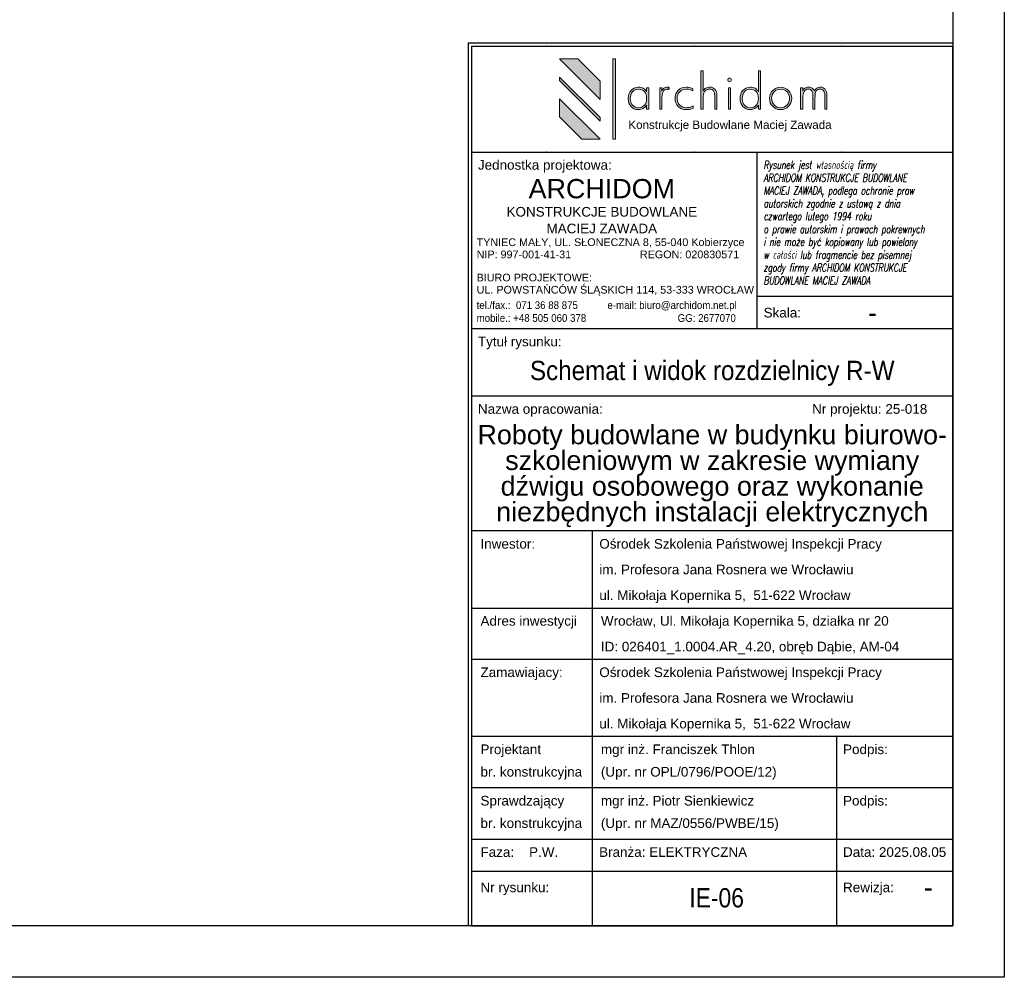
# Model space of a CAD drawing. Header units: millimetres. Extents: x 1699 to 2149, y 1001 to 1709.
# Tile 2 of 10: x 1995 to 2149, y 1001 to 1151. Entities that reach past the tile are written whole.
import ezdxf
from ezdxf.enums import TextEntityAlignment as Align

# ---------------------------------------------------------------- set-up
doc = ezdxf.new("R2010")
doc.units = ezdxf.units.MM
doc.layers.add('FBThlon-opisy', color=7, linetype='Continuous')
doc.styles.add('Logo1', font='arial.ttf', dxfattribs={"height": 13})
doc.styles.get("Standard").update_dxf_attribs({"font": 'ARIAL.TTF'})
doc.styles.add('Zwykły 20', font='romans.shx', dxfattribs={"width": 0.8, "oblique": 10, "height": 3})

# ---------------------------------------------------------------- blocks, each defined once
blk = doc.blocks.new('*U2')
blk.add_lwpolyline([(0, 0), (420, 0), (420, -297), (0, -297), (0, 0)])
blk.add_lwpolyline([(25, -8), (412, -8), (412, -289), (25, -289)], close=True)
blk = doc.blocks.new('Logo_archidom_2018_black')
at = {"lineweight": 0}
h = blk.add_hatch(color=256, dxfattribs=at)
h.dxf.hatch_style = 2
h.paths.add_polyline_path([(-181.7, 145), (-210, 145), (-147, 82), (-147, 110.3)])
h = blk.add_hatch(color=256, dxfattribs=at)
h.dxf.hatch_style = 2
h.paths.add_polyline_path([(-123, 145), (-127, 145), (-127, 20), (-123, 20)])
h = blk.add_hatch(color=256, dxfattribs=at)
h.dxf.hatch_style = 2
edge = h.paths.add_edge_path()
edge.add_spline(control_points=[(34.9, 66.8), (34.9, 66.8), (31.7, 66.8), (31.7, 66.8), (31.7, 66.8), (31.7, 87.6), (31.7, 87.6), (31.7, 91.2), (31, 93.8), (29.7, 95.5), (28.5, 97.1), (26.4, 97.9), (23.5, 97.9), (20.1, 97.9), (17.5, 96.7), (16, 94.3), (14.4, 91.9), (13.6, 88.1), (13.6, 82.9), (13.6, 82.9), (13.6, 66.8), (13.6, 66.8), (13.6, 66.8), (10.3, 66.8), (10.3, 66.8), (10.3, 66.8), (10.3, 126.5), (10.3, 126.5), (10.3, 126.5), (13.6, 126.5), (13.6, 126.5), (13.6, 126.5), (13.6, 94.6), (13.6, 94.6), (14.7, 97), (16, 98.7), (17.7, 99.6), (19.3, 100.5), (21.5, 101), (24.4, 101), (27.6, 101), (30.2, 99.9), (32.1, 97.8), (34, 95.6), (34.9, 92.7), (34.9, 88.9), (34.9, 88.9), (34.9, 66.8), (34.9, 66.8)], knot_values=[0, 0, 0, 0, 1, 1, 1, 2, 2, 2, 3, 3, 3, 4, 4, 4, 5, 5, 5, 6, 6, 6, 7, 7, 7, 8, 8, 8, 9, 9, 9, 10, 10, 10, 11, 11, 11, 12, 12, 12, 13, 13, 13, 14, 14, 14, 15, 15, 15, 16, 16, 16, 16], degree=3, periodic=1)
h = blk.add_hatch(color=256, dxfattribs=at)
h.dxf.hatch_style = 2
edge = h.paths.add_edge_path()
edge.add_spline(control_points=[(103, 66.8), (103, 66.8), (99.8, 66.8), (99.8, 66.8), (99.8, 66.8), (99.8, 73.2), (99.8, 73.2), (98.3, 70.7), (96.5, 68.9), (94.4, 67.8), (92.3, 66.7), (89.8, 66.1), (86.9, 66.1), (82.3, 66.1), (78.5, 67.7), (75.6, 70.8), (72.7, 73.9), (71.2, 78), (71.2, 83.2), (71.2, 88.5), (72.6, 92.8), (75.5, 96), (78.4, 99.3), (82.1, 101), (86.7, 101), (90.2, 101), (92.9, 100.4), (94.8, 99.3), (96.7, 98.2), (98.4, 96.4), (99.8, 93.9), (99.8, 93.9), (99.8, 126.5), (99.8, 126.5), (99.8, 126.5), (103, 126.5), (103, 126.5), (103, 126.5), (103, 66.8), (103, 66.8)], knot_values=[0, 0, 0, 0, 1, 1, 1, 2, 2, 2, 3, 3, 3, 4, 4, 4, 5, 5, 5, 6, 6, 6, 7, 7, 7, 8, 8, 8, 9, 9, 9, 10, 10, 10, 11, 11, 11, 12, 12, 12, 13, 13, 13, 13], degree=3, periodic=1)
edge = h.paths.add_edge_path()
edge.add_spline(control_points=[(99.8, 83.6), (99.8, 88), (98.6, 91.5), (96.3, 94.1), (93.9, 96.6), (90.8, 97.9), (86.9, 97.9), (83.2, 97.9), (80.2, 96.6), (77.9, 93.9), (75.6, 91.2), (74.5, 87.6), (74.5, 83.2), (74.5, 78.9), (75.6, 75.5), (78, 72.9), (80.3, 70.4), (83.4, 69.1), (87.3, 69.1), (91.1, 69.1), (94.2, 70.4), (96.4, 73.1), (98.7, 75.7), (99.8, 79.2), (99.8, 83.6)], knot_values=[0, 0, 0, 0, 1, 1, 1, 2, 2, 2, 3, 3, 3, 4, 4, 4, 5, 5, 5, 6, 6, 6, 7, 7, 7, 8, 8, 8, 8], degree=3, periodic=0)
h = blk.add_hatch(color=256, dxfattribs=at)
h.dxf.hatch_style = 2
h.paths.add_polyline_path([(-210, 116.8), (-210, 111.2), (-147, 48.2), (-147, 53.8)])
h = blk.add_hatch(color=256, dxfattribs=at)
h.dxf.hatch_style = 2
edge = h.paths.add_edge_path()
edge.add_spline(control_points=[(57.7, 112.4), (57.7, 111.6), (57.5, 110.9), (56.9, 110.3), (56.3, 109.8), (55.6, 109.5), (54.8, 109.5), (54, 109.5), (53.4, 109.8), (52.8, 110.3), (52.2, 110.9), (51.9, 111.6), (51.9, 112.4), (51.9, 113.2), (52.2, 113.9), (52.8, 114.4), (53.4, 115), (54, 115.3), (54.8, 115.3), (55.6, 115.3), (56.3, 115), (56.9, 114.4), (57.5, 113.9), (57.7, 113.2), (57.7, 112.4)], knot_values=[0, 0, 0, 0, 1, 1, 1, 2, 2, 2, 3, 3, 3, 4, 4, 4, 5, 5, 5, 6, 6, 6, 7, 7, 7, 8, 8, 8, 8], degree=3, periodic=0)
h.paths.add_polyline_path([(56.5, 66.8), (53.3, 66.8), (53.3, 100.2), (56.5, 100.2)])
h = blk.add_hatch(color=256, dxfattribs=at)
h.dxf.hatch_style = 2
edge = h.paths.add_edge_path()
edge.add_spline(control_points=[(-71.2, 66.8), (-71.2, 66.8), (-74.4, 66.8), (-74.4, 66.8), (-74.4, 66.8), (-74.4, 73.2), (-74.4, 73.2), (-75.9, 70.7), (-77.7, 68.9), (-79.8, 67.8), (-81.9, 66.7), (-84.4, 66.1), (-87.3, 66.1), (-92, 66.1), (-95.7, 67.7), (-98.7, 70.8), (-101.6, 73.9), (-103, 78), (-103, 83.2), (-103, 88.5), (-101.6, 92.8), (-98.7, 96), (-95.8, 99.3), (-92.1, 101), (-87.5, 101), (-84.2, 101), (-81.6, 100.4), (-79.6, 99.3), (-77.6, 98.2), (-75.8, 96.4), (-74.4, 93.9), (-74.4, 93.9), (-74.4, 100.2), (-74.4, 100.2), (-74.4, 100.2), (-71.2, 100.2), (-71.2, 100.2), (-71.2, 100.2), (-71.2, 66.8), (-71.2, 66.8)], knot_values=[0, 0, 0, 0, 1, 1, 1, 2, 2, 2, 3, 3, 3, 4, 4, 4, 5, 5, 5, 6, 6, 6, 7, 7, 7, 8, 8, 8, 9, 9, 9, 10, 10, 10, 11, 11, 11, 12, 12, 12, 13, 13, 13, 13], degree=3, periodic=1)
edge = h.paths.add_edge_path()
edge.add_spline(control_points=[(-74.4, 83.6), (-74.4, 88), (-75.6, 91.5), (-77.9, 94.1), (-80.3, 96.6), (-83.4, 97.9), (-87.3, 97.9), (-91, 97.9), (-94, 96.6), (-96.3, 93.9), (-98.6, 91.2), (-99.8, 87.6), (-99.8, 83.2), (-99.8, 78.9), (-98.6, 75.5), (-96.3, 72.9), (-93.9, 70.4), (-90.8, 69.1), (-86.9, 69.1), (-83.1, 69.1), (-80.1, 70.4), (-77.8, 73.1), (-75.6, 75.7), (-74.4, 79.2), (-74.4, 83.6)], knot_values=[0, 0, 0, 0, 1, 1, 1, 2, 2, 2, 3, 3, 3, 4, 4, 4, 5, 5, 5, 6, 6, 6, 7, 7, 7, 8, 8, 8, 8], degree=3, periodic=0)
h = blk.add_hatch(color=256, dxfattribs=at)
h.dxf.hatch_style = 2
edge = h.paths.add_edge_path()
edge.add_spline(control_points=[(-39, 100.2), (-39, 100.2), (-40.1, 97.2), (-40.1, 97.2), (-40.5, 97.4), (-40.9, 97.6), (-41.4, 97.7), (-41.9, 97.9), (-42.4, 97.9), (-42.9, 97.9), (-45.6, 97.9), (-47.5, 96.6), (-48.8, 93.8), (-50.1, 91.1), (-50.7, 86.9), (-50.7, 81.3), (-50.7, 81.3), (-50.7, 66.8), (-50.7, 66.8), (-50.7, 66.8), (-53.9, 66.8), (-53.9, 66.8), (-53.9, 66.8), (-53.9, 100.2), (-53.9, 100.2), (-53.9, 100.2), (-50.7, 100.2), (-50.7, 100.2), (-50.7, 100.2), (-50.7, 94.9), (-50.7, 94.9), (-49.9, 97), (-48.9, 98.6), (-47.5, 99.5), (-46.2, 100.5), (-44.4, 101), (-42.2, 101), (-41.6, 101), (-41, 100.9), (-40.5, 100.8), (-39.9, 100.6), (-39.5, 100.5), (-39, 100.2)], knot_values=[0, 0, 0, 0, 1, 1, 1, 2, 2, 2, 3, 3, 3, 4, 4, 4, 5, 5, 5, 6, 6, 6, 7, 7, 7, 8, 8, 8, 9, 9, 9, 10, 10, 10, 11, 11, 11, 12, 12, 12, 13, 13, 13, 14, 14, 14, 14], degree=3, periodic=0)
h = blk.add_hatch(color=256, dxfattribs=at)
h.dxf.hatch_style = 2
edge = h.paths.add_edge_path()
edge.add_spline(control_points=[(-1.7, 68.5), (-3.3, 67.7), (-5.1, 67.1), (-7, 66.7), (-8.8, 66.3), (-10.9, 66.1), (-13, 66.1), (-18, 66.1), (-22.1, 67.7), (-25.3, 70.9), (-28.5, 74.1), (-30.1, 78.3), (-30.1, 83.3), (-30.1, 88.6), (-28.4, 92.8), (-25.1, 96.1), (-21.8, 99.3), (-17.4, 101), (-12.1, 101), (-10.3, 101), (-8.6, 100.8), (-7, 100.4), (-5.4, 99.9), (-3.8, 99.3), (-2.3, 98.5), (-2.3, 98.5), (-2.3, 95.2), (-2.3, 95.2), (-3.8, 96.1), (-5.4, 96.8), (-7.1, 97.2), (-8.7, 97.7), (-10.4, 97.9), (-12.1, 97.9), (-16.7, 97.9), (-20.3, 96.6), (-22.9, 93.9), (-25.5, 91.2), (-26.8, 87.6), (-26.8, 83), (-26.8, 79), (-25.5, 75.6), (-22.7, 73), (-20, 70.4), (-16.5, 69.1), (-12.1, 69.1), (-10.1, 69.1), (-8.3, 69.4), (-6.6, 69.8), (-4.8, 70.3), (-3.2, 71), (-1.7, 71.9), (-1.7, 71.9), (-1.7, 68.5), (-1.7, 68.5)], knot_values=[0, 0, 0, 0, 1, 1, 1, 2, 2, 2, 3, 3, 3, 4, 4, 4, 5, 5, 5, 6, 6, 6, 7, 7, 7, 8, 8, 8, 9, 9, 9, 10, 10, 10, 11, 11, 11, 12, 12, 12, 13, 13, 13, 14, 14, 14, 15, 15, 15, 16, 16, 16, 17, 17, 17, 18, 18, 18, 18], degree=3, periodic=0)
h = blk.add_hatch(color=256, dxfattribs=at)
h.dxf.hatch_style = 2
edge = h.paths.add_edge_path()
edge.add_spline(control_points=[(151.6, 83.7), (151.6, 78.8), (149.9, 74.6), (146.5, 71.2), (143.1, 67.8), (139, 66.1), (134.2, 66.1), (129.4, 66.1), (125.4, 67.8), (122, 71.2), (118.6, 74.6), (117, 78.8), (117, 83.7), (117, 88.5), (118.6, 92.6), (122, 96), (125.3, 99.3), (129.4, 101), (134.2, 101), (139.1, 101), (143.2, 99.3), (146.6, 96), (149.9, 92.6), (151.6, 88.5), (151.6, 83.7)], knot_values=[0, 0, 0, 0, 1, 1, 1, 2, 2, 2, 3, 3, 3, 4, 4, 4, 5, 5, 5, 6, 6, 6, 7, 7, 7, 8, 8, 8, 8], degree=3, periodic=0)
edge = h.paths.add_edge_path()
edge.add_spline(control_points=[(148.3, 83.6), (148.3, 87.6), (147, 91), (144.3, 93.8), (141.6, 96.6), (138.3, 97.9), (134.3, 97.9), (130.4, 97.9), (127, 96.6), (124.3, 93.8), (121.6, 91.1), (120.2, 87.7), (120.2, 83.6), (120.2, 79.5), (121.6, 76.1), (124.3, 73.3), (127.1, 70.5), (130.4, 69.1), (134.3, 69.1), (138.2, 69.1), (141.5, 70.5), (144.3, 73.3), (147, 76.1), (148.3, 79.5), (148.3, 83.6)], knot_values=[0, 0, 0, 0, 1, 1, 1, 2, 2, 2, 3, 3, 3, 4, 4, 4, 5, 5, 5, 6, 6, 6, 7, 7, 7, 8, 8, 8, 8], degree=3, periodic=0)
h = blk.add_hatch(color=256, dxfattribs=at)
h.dxf.hatch_style = 2
edge = h.paths.add_edge_path()
edge.add_spline(control_points=[(206.4, 66.8), (206.4, 66.8), (203.1, 66.8), (203.1, 66.8), (203.1, 66.8), (203.1, 87.6), (203.1, 87.6), (203.1, 91.1), (202.6, 93.7), (201.4, 95.4), (200.3, 97.1), (198.5, 97.9), (196, 97.9), (193, 97.9), (190.9, 97), (189.7, 95.1), (188.5, 93.2), (187.9, 89.4), (187.9, 83.6), (187.9, 83.6), (187.9, 66.8), (187.9, 66.8), (187.9, 66.8), (184.7, 66.8), (184.7, 66.8), (184.7, 66.8), (184.7, 87.6), (184.7, 87.6), (184.7, 91.2), (184.1, 93.9), (183, 95.5), (182, 97.1), (180.1, 97.9), (177.6, 97.9), (174.4, 97.9), (172.2, 96.8), (170.8, 94.4), (169.4, 92.1), (168.8, 88.2), (168.8, 82.9), (168.8, 82.9), (168.8, 66.8), (168.8, 66.8), (168.8, 66.8), (165.5, 66.8), (165.5, 66.8), (165.5, 66.8), (165.5, 100.2), (165.5, 100.2), (165.5, 100.2), (168.8, 100.2), (168.8, 100.2), (168.8, 100.2), (168.8, 95.2), (168.8, 95.2), (169.5, 97.1), (170.7, 98.5), (172.2, 99.5), (173.8, 100.5), (175.8, 101), (178.2, 101), (180.2, 101), (182, 100.5), (183.6, 99.4), (185.2, 98.4), (186.3, 96.9), (187, 95), (187.8, 97), (189, 98.5), (190.5, 99.5), (192.1, 100.5), (194.1, 101), (196.6, 101), (199.5, 101), (201.9, 99.9), (203.7, 97.7), (205.5, 95.5), (206.4, 92.6), (206.4, 88.9), (206.4, 88.9), (206.4, 66.8), (206.4, 66.8)], knot_values=[0, 0, 0, 0, 1, 1, 1, 2, 2, 2, 3, 3, 3, 4, 4, 4, 5, 5, 5, 6, 6, 6, 7, 7, 7, 8, 8, 8, 9, 9, 9, 10, 10, 10, 11, 11, 11, 12, 12, 12, 13, 13, 13, 14, 14, 14, 15, 15, 15, 16, 16, 16, 17, 17, 17, 18, 18, 18, 19, 19, 19, 20, 20, 20, 21, 21, 21, 22, 22, 22, 23, 23, 23, 24, 24, 24, 25, 25, 25, 26, 26, 26, 27, 27, 27, 27], degree=3, periodic=1)
h = blk.add_hatch(color=256, dxfattribs=at)
h.dxf.hatch_style = 2
h.paths.add_polyline_path([(-210, 83), (-210, 54.7), (-175.3, 20), (-147, 20)])
for p, q in [((-181.7, 145), (-210, 145)), ((-147, 82), (-210, 145)), ((-147, 110.3), (-181.7, 145)), ((-210, 116.8), (-210, 111.2)), ((-147, 53.8), (-210, 116.8)), ((-147, 48.2), (-210, 111.2)), ((-147, 82), (-147, 110.3)), ((-210, 83), (-210, 54.7)), ((-147, 20), (-210, 83)), ((-175.3, 20), (-210, 54.7)), ((-147, 48.2), (-147, 53.8)), ((-175.3, 20), (-147, 20))]:
    blk.add_line(p, q, dxfattribs=at)
for points in [[(-123, 20), (-123, 145), (-127, 145), (-127, 20), (-123, 20)], [(56.5, 66.8), (53.3, 66.8), (53.3, 100.2), (56.5, 100.2), (56.5, 66.8)]]:
    blk.add_lwpolyline(points, dxfattribs=at)
for points, knots in [([(34.9, 66.8), (34.9, 66.8), (31.7, 66.8), (31.7, 66.8), (31.7, 66.8), (31.7, 87.6), (31.7, 87.6), (31.7, 91.2), (31, 93.8), (29.7, 95.5), (28.5, 97.1), (26.4, 97.9), (23.5, 97.9), (20.1, 97.9), (17.5, 96.7), (16, 94.3), (14.4, 91.9), (13.6, 88.1), (13.6, 82.9), (13.6, 82.9), (13.6, 66.8), (13.6, 66.8), (13.6, 66.8), (10.3, 66.8), (10.3, 66.8), (10.3, 66.8), (10.3, 126.5), (10.3, 126.5), (10.3, 126.5), (13.6, 126.5), (13.6, 126.5), (13.6, 126.5), (13.6, 94.6), (13.6, 94.6), (14.7, 97), (16, 98.7), (17.7, 99.6), (19.3, 100.5), (21.5, 101), (24.4, 101), (27.6, 101), (30.2, 99.9), (32.1, 97.8), (34, 95.6), (34.9, 92.7), (34.9, 88.9), (34.9, 88.9), (34.9, 66.8), (34.9, 66.8)], [0, 0, 0, 0, 1, 1, 1, 2, 2, 2, 3, 3, 3, 4, 4, 4, 5, 5, 5, 6, 6, 6, 7, 7, 7, 8, 8, 8, 9, 9, 9, 10, 10, 10, 11, 11, 11, 12, 12, 12, 13, 13, 13, 14, 14, 14, 15, 15, 15, 16, 16, 16, 16]), ([(103, 66.8), (103, 66.8), (99.8, 66.8), (99.8, 66.8), (99.8, 66.8), (99.8, 73.2), (99.8, 73.2), (98.3, 70.7), (96.5, 68.9), (94.4, 67.8), (92.3, 66.7), (89.8, 66.1), (86.9, 66.1), (82.3, 66.1), (78.5, 67.7), (75.6, 70.8), (72.7, 73.9), (71.2, 78), (71.2, 83.2), (71.2, 88.5), (72.6, 92.8), (75.5, 96), (78.4, 99.3), (82.1, 101), (86.7, 101), (90.2, 101), (92.9, 100.4), (94.8, 99.3), (96.7, 98.2), (98.4, 96.4), (99.8, 93.9), (99.8, 93.9), (99.8, 126.5), (99.8, 126.5), (99.8, 126.5), (103, 126.5), (103, 126.5), (103, 126.5), (103, 66.8), (103, 66.8)], [0, 0, 0, 0, 1, 1, 1, 2, 2, 2, 3, 3, 3, 4, 4, 4, 5, 5, 5, 6, 6, 6, 7, 7, 7, 8, 8, 8, 9, 9, 9, 10, 10, 10, 11, 11, 11, 12, 12, 12, 13, 13, 13, 13]), ([(57.7, 112.4), (57.7, 111.6), (57.5, 110.9), (56.9, 110.3), (56.3, 109.8), (55.6, 109.5), (54.8, 109.5), (54, 109.5), (53.4, 109.8), (52.8, 110.3), (52.2, 110.9), (51.9, 111.6), (51.9, 112.4), (51.9, 113.2), (52.2, 113.9), (52.8, 114.4), (53.4, 115), (54, 115.3), (54.8, 115.3), (55.6, 115.3), (56.3, 115), (56.9, 114.4), (57.5, 113.9), (57.7, 113.2), (57.7, 112.4)], [0, 0, 0, 0, 1, 1, 1, 2, 2, 2, 3, 3, 3, 4, 4, 4, 5, 5, 5, 6, 6, 6, 7, 7, 7, 8, 8, 8, 8]), ([(-71.2, 66.8), (-71.2, 66.8), (-74.4, 66.8), (-74.4, 66.8), (-74.4, 66.8), (-74.4, 73.2), (-74.4, 73.2), (-75.9, 70.7), (-77.7, 68.9), (-79.8, 67.8), (-81.9, 66.7), (-84.4, 66.1), (-87.3, 66.1), (-92, 66.1), (-95.7, 67.7), (-98.7, 70.8), (-101.6, 73.9), (-103, 78), (-103, 83.2), (-103, 88.5), (-101.6, 92.8), (-98.7, 96), (-95.8, 99.3), (-92.1, 101), (-87.5, 101), (-84.2, 101), (-81.6, 100.4), (-79.6, 99.3), (-77.6, 98.2), (-75.8, 96.4), (-74.4, 93.9), (-74.4, 93.9), (-74.4, 100.2), (-74.4, 100.2), (-74.4, 100.2), (-71.2, 100.2), (-71.2, 100.2), (-71.2, 100.2), (-71.2, 66.8), (-71.2, 66.8)], [0, 0, 0, 0, 1, 1, 1, 2, 2, 2, 3, 3, 3, 4, 4, 4, 5, 5, 5, 6, 6, 6, 7, 7, 7, 8, 8, 8, 9, 9, 9, 10, 10, 10, 11, 11, 11, 12, 12, 12, 13, 13, 13, 13]), ([(-74.4, 83.6), (-74.4, 88), (-75.6, 91.5), (-77.9, 94.1), (-80.3, 96.6), (-83.4, 97.9), (-87.3, 97.9), (-91, 97.9), (-94, 96.6), (-96.3, 93.9), (-98.6, 91.2), (-99.8, 87.6), (-99.8, 83.2), (-99.8, 78.9), (-98.6, 75.5), (-96.3, 72.9), (-93.9, 70.4), (-90.8, 69.1), (-86.9, 69.1), (-83.1, 69.1), (-80.1, 70.4), (-77.8, 73.1), (-75.6, 75.7), (-74.4, 79.2), (-74.4, 83.6)], [0, 0, 0, 0, 1, 1, 1, 2, 2, 2, 3, 3, 3, 4, 4, 4, 5, 5, 5, 6, 6, 6, 7, 7, 7, 8, 8, 8, 8]), ([(-39, 100.2), (-39, 100.2), (-40.1, 97.2), (-40.1, 97.2), (-40.5, 97.4), (-40.9, 97.6), (-41.4, 97.7), (-41.9, 97.9), (-42.4, 97.9), (-42.9, 97.9), (-45.6, 97.9), (-47.5, 96.6), (-48.8, 93.8), (-50.1, 91.1), (-50.7, 86.9), (-50.7, 81.3), (-50.7, 81.3), (-50.7, 66.8), (-50.7, 66.8), (-50.7, 66.8), (-53.9, 66.8), (-53.9, 66.8), (-53.9, 66.8), (-53.9, 100.2), (-53.9, 100.2), (-53.9, 100.2), (-50.7, 100.2), (-50.7, 100.2), (-50.7, 100.2), (-50.7, 94.9), (-50.7, 94.9), (-49.9, 97), (-48.9, 98.6), (-47.5, 99.5), (-46.2, 100.5), (-44.4, 101), (-42.2, 101), (-41.6, 101), (-41, 100.9), (-40.5, 100.8), (-39.9, 100.6), (-39.5, 100.5), (-39, 100.2)], [0, 0, 0, 0, 1, 1, 1, 2, 2, 2, 3, 3, 3, 4, 4, 4, 5, 5, 5, 6, 6, 6, 7, 7, 7, 8, 8, 8, 9, 9, 9, 10, 10, 10, 11, 11, 11, 12, 12, 12, 13, 13, 13, 14, 14, 14, 14]), ([(-1.7, 68.5), (-3.3, 67.7), (-5.1, 67.1), (-7, 66.7), (-8.8, 66.3), (-10.9, 66.1), (-13, 66.1), (-18, 66.1), (-22.1, 67.7), (-25.3, 70.9), (-28.5, 74.1), (-30.1, 78.3), (-30.1, 83.3), (-30.1, 88.6), (-28.4, 92.8), (-25.1, 96.1), (-21.8, 99.3), (-17.4, 101), (-12.1, 101), (-10.3, 101), (-8.6, 100.8), (-7, 100.4), (-5.4, 99.9), (-3.8, 99.3), (-2.3, 98.5), (-2.3, 98.5), (-2.3, 95.2), (-2.3, 95.2), (-3.8, 96.1), (-5.4, 96.8), (-7.1, 97.2), (-8.7, 97.7), (-10.4, 97.9), (-12.1, 97.9), (-16.7, 97.9), (-20.3, 96.6), (-22.9, 93.9), (-25.5, 91.2), (-26.8, 87.6), (-26.8, 83), (-26.8, 79), (-25.5, 75.6), (-22.7, 73), (-20, 70.4), (-16.5, 69.1), (-12.1, 69.1), (-10.1, 69.1), (-8.3, 69.4), (-6.6, 69.8), (-4.8, 70.3), (-3.2, 71), (-1.7, 71.9), (-1.7, 71.9), (-1.7, 68.5), (-1.7, 68.5)], [0, 0, 0, 0, 1, 1, 1, 2, 2, 2, 3, 3, 3, 4, 4, 4, 5, 5, 5, 6, 6, 6, 7, 7, 7, 8, 8, 8, 9, 9, 9, 10, 10, 10, 11, 11, 11, 12, 12, 12, 13, 13, 13, 14, 14, 14, 15, 15, 15, 16, 16, 16, 17, 17, 17, 18, 18, 18, 18]), ([(99.8, 83.6), (99.8, 88), (98.6, 91.5), (96.3, 94.1), (93.9, 96.6), (90.8, 97.9), (86.9, 97.9), (83.2, 97.9), (80.2, 96.6), (77.9, 93.9), (75.6, 91.2), (74.5, 87.6), (74.5, 83.2), (74.5, 78.9), (75.6, 75.5), (78, 72.9), (80.3, 70.4), (83.4, 69.1), (87.3, 69.1), (91.1, 69.1), (94.2, 70.4), (96.4, 73.1), (98.7, 75.7), (99.8, 79.2), (99.8, 83.6)], [0, 0, 0, 0, 1, 1, 1, 2, 2, 2, 3, 3, 3, 4, 4, 4, 5, 5, 5, 6, 6, 6, 7, 7, 7, 8, 8, 8, 8]), ([(151.6, 83.7), (151.6, 78.8), (149.9, 74.6), (146.5, 71.2), (143.1, 67.8), (139, 66.1), (134.2, 66.1), (129.4, 66.1), (125.4, 67.8), (122, 71.2), (118.6, 74.6), (117, 78.8), (117, 83.7), (117, 88.5), (118.6, 92.6), (122, 96), (125.3, 99.3), (129.4, 101), (134.2, 101), (139.1, 101), (143.2, 99.3), (146.6, 96), (149.9, 92.6), (151.6, 88.5), (151.6, 83.7)], [0, 0, 0, 0, 1, 1, 1, 2, 2, 2, 3, 3, 3, 4, 4, 4, 5, 5, 5, 6, 6, 6, 7, 7, 7, 8, 8, 8, 8]), ([(148.3, 83.6), (148.3, 87.6), (147, 91), (144.3, 93.8), (141.6, 96.6), (138.3, 97.9), (134.3, 97.9), (130.4, 97.9), (127, 96.6), (124.3, 93.8), (121.6, 91.1), (120.2, 87.7), (120.2, 83.6), (120.2, 79.5), (121.6, 76.1), (124.3, 73.3), (127.1, 70.5), (130.4, 69.1), (134.3, 69.1), (138.2, 69.1), (141.5, 70.5), (144.3, 73.3), (147, 76.1), (148.3, 79.5), (148.3, 83.6)], [0, 0, 0, 0, 1, 1, 1, 2, 2, 2, 3, 3, 3, 4, 4, 4, 5, 5, 5, 6, 6, 6, 7, 7, 7, 8, 8, 8, 8]), ([(206.4, 66.8), (206.4, 66.8), (203.1, 66.8), (203.1, 66.8), (203.1, 66.8), (203.1, 87.6), (203.1, 87.6), (203.1, 91.1), (202.6, 93.7), (201.4, 95.4), (200.3, 97.1), (198.5, 97.9), (196, 97.9), (193, 97.9), (190.9, 97), (189.7, 95.1), (188.5, 93.2), (187.9, 89.4), (187.9, 83.6), (187.9, 83.6), (187.9, 66.8), (187.9, 66.8), (187.9, 66.8), (184.7, 66.8), (184.7, 66.8), (184.7, 66.8), (184.7, 87.6), (184.7, 87.6), (184.7, 91.2), (184.1, 93.9), (183, 95.5), (182, 97.1), (180.1, 97.9), (177.6, 97.9), (174.4, 97.9), (172.2, 96.8), (170.8, 94.4), (169.4, 92.1), (168.8, 88.2), (168.8, 82.9), (168.8, 82.9), (168.8, 66.8), (168.8, 66.8), (168.8, 66.8), (165.5, 66.8), (165.5, 66.8), (165.5, 66.8), (165.5, 100.2), (165.5, 100.2), (165.5, 100.2), (168.8, 100.2), (168.8, 100.2), (168.8, 100.2), (168.8, 95.2), (168.8, 95.2), (169.5, 97.1), (170.7, 98.5), (172.2, 99.5), (173.8, 100.5), (175.8, 101), (178.2, 101), (180.2, 101), (182, 100.5), (183.6, 99.4), (185.2, 98.4), (186.3, 96.9), (187, 95), (187.8, 97), (189, 98.5), (190.5, 99.5), (192.1, 100.5), (194.1, 101), (196.6, 101), (199.5, 101), (201.9, 99.9), (203.7, 97.7), (205.5, 95.5), (206.4, 92.6), (206.4, 88.9), (206.4, 88.9), (206.4, 66.8), (206.4, 66.8)], [0, 0, 0, 0, 1, 1, 1, 2, 2, 2, 3, 3, 3, 4, 4, 4, 5, 5, 5, 6, 6, 6, 7, 7, 7, 8, 8, 8, 9, 9, 9, 10, 10, 10, 11, 11, 11, 12, 12, 12, 13, 13, 13, 14, 14, 14, 15, 15, 15, 16, 16, 16, 17, 17, 17, 18, 18, 18, 19, 19, 19, 20, 20, 20, 21, 21, 21, 22, 22, 22, 23, 23, 23, 24, 24, 24, 25, 25, 25, 26, 26, 26, 27, 27, 27, 27])]:
    blk.add_open_spline(points, degree=3, knots=knots, dxfattribs=at)
at = {"lineweight": 0, "ltscale": 5}
for p in [(-230, 165), (0, 165), (230, 165), (-230, 0), (0, 0), (230, 0)]:
    blk.add_point(p, dxfattribs=at)
at = {"lineweight": 0, "style": 'Logo1'}
blk.add_text('Konstrukcje Budowlane Maciej Zawada', height=13, dxfattribs=at).set_placement((-103, 42.5), align=Align.MIDDLE_LEFT)

msp = doc.modelspace()

# ---------------------------------------------------------------- linework, layer by layer
at = {"layer": 'FBThlon-opisy'}
for p, q in [((2065.25, 1146.94), (2140.75, 1146.94)), ((2065.25, 1146.94), (2140.75, 1146.94)), ((2065.25, 1146.94), (2065.25, 1070.94)), ((2065.25, 1146.94), (2065.25, 1009.43)), ((2065.75, 1146.44), (2140.75, 1146.44)), ((2065.75, 1146.44), (2065.75, 1139.68)), ((2140.75, 1067.97), (2140.75, 1146.44)), ((2065.75, 1129.94), (2140.75, 1129.94)), ((2110.25, 1102.43), (2110.25, 1129.94)), ((2140.75, 1107.43), (2110.25, 1107.43)), ((2110.25, 1102.43), (2065.75, 1102.43)), ((2140.75, 1102.43), (2110.25, 1102.43)), ((2140.75, 1091.93), (2065.75, 1091.93)), ((2140.75, 1070.93), (2065.75, 1070.93)), ((2084.54, 1070.93), (2084.54, 1009.43)), ((2084.54, 1070.93), (2084.54, 1009.43)), ((2065.88, 1058.93), (2140.75, 1058.93)), ((2140.75, 1050.93), (2065.75, 1050.93)), ((2140.75, 1038.93), (2065.75, 1038.93)), ((2122.63, 1038.93), (2122.63, 1017.93)), ((2122.63, 1038.93), (2122.63, 1017.93)), ((2140.75, 1030.93), (2065.75, 1030.93)), ((2140.75, 1030.93), (2065.75, 1030.93)), ((2065.75, 1022.93), (2140.75, 1022.93)), ((2065.75, 1022.93), (2140.75, 1022.93)), ((2065.75, 1022.93), (2140.75, 1022.93)), ((2065.75, 1022.93), (2140.75, 1022.93)), ((2065.75, 1017.93), (2140.75, 1017.93)), ((2065.75, 1017.93), (2140.75, 1017.93)), ((2122.63, 1017.93), (2122.63, 1009.43))]:
    msp.add_line(p, q, dxfattribs=at)
msp.add_lwpolyline([(2065.75, 1139.68), (2065.75, 1009.43), (2140.75, 1009.43), (2140.75, 1067.97)], dxfattribs=at)
msp.add_lwpolyline([(2065.75, 1139.68), (2065.75, 1009.43), (2140.75, 1009.43), (2140.75, 1067.97)], dxfattribs=at)

# ---------------------------------------------------------------- block references
msp.add_blockref('*U2', (1728.75, 1298.43))
at = {"layer": 'FBThlon-opisy', "xscale": 0.1, "yscale": 0.1, "zscale": 0.1}
msp.add_blockref('Logo_archidom_2018_black', (2100.47, 1129.94), dxfattribs=at)

# ---------------------------------------------------------------- texts
at = {"layer": 'FBThlon-opisy'}
for s, p in [('Jednostka projektowa:', (2066.75, 1127.94)), ('Skala:', (2111.25, 1104.93)), ('Tytuł rysunku:', (2066.75, 1100.43)), ('Nazwa opracowania:', (2066.75, 1089.93)), ('Inwestor:', (2067.15, 1068.93)), ('Ośrodek Szkolenia Państwowej Inspekcji Pracy', (2085.66, 1068.93)), ('im. Profesora Jana Rosnera we Wrocławiu', (2085.66, 1064.93)), ('ul. Mikołaja Kopernika 5,  51-622 Wrocław', (2085.66, 1060.93)), ('Adres inwestycji', (2067.15, 1056.93)), ('Wrocław, Ul. Mikołaja Kopernika 5, działka nr 20', (2085.91, 1056.93)), ('ID: 026401_1.0004.AR_4.20, obręb Dąbie, AM-04', (2085.91, 1052.93)), ('Zamawiajacy:', (2067.15, 1048.93)), ('Ośrodek Szkolenia Państwowej Inspekcji Pracy', (2085.66, 1048.93)), ('im. Profesora Jana Rosnera we Wrocławiu', (2085.66, 1044.93)), ('ul. Mikołaja Kopernika 5,  51-622 Wrocław', (2085.66, 1040.93)), ('Projektant', (2067.15, 1036.93)), ('Projektant', (2067.15, 1036.93)), ('mgr inż. Franciszek Thlon', (2085.91, 1036.93)), ('Podpis:', (2123.63, 1036.93)), ('Podpis:', (2123.63, 1036.93)), ('br. konstrukcyjna', (2067.15, 1033.43)), ('br. konstrukcyjna', (2067.15, 1033.43)), ('(Upr. nr OPL/0796/POOE/12)', (2085.91, 1033.43)), ('Sprawdzający', (2067.15, 1028.93)), ('Sprawdzający', (2067.15, 1028.93)), ('mgr inż. Piotr Sienkiewicz', (2085.91, 1028.93)), ('Podpis:', (2123.63, 1028.93)), ('Podpis:', (2123.63, 1028.93)), ('br. konstrukcyjna', (2067.15, 1025.43)), ('br. konstrukcyjna', (2067.15, 1025.43)), ('(Upr. nr MAZ/0556/PWBE/15)', (2085.91, 1025.43)), ('Faza:    P.W.', (2067.15, 1020.93)), ('Faza:    P.W.', (2067.15, 1020.93)), ('Branża: ELEKTRYCZNA', (2085.63, 1020.93)), ('Data: 2025.08.05', (2123.63, 1020.93)), ('Nr rysunku:', (2067.15, 1015.43)), ('Rewizja:', (2123.63, 1015.43))]:
    msp.add_text(s, height=1.5, dxfattribs=at).set_placement(p, align=Align.MIDDLE_LEFT)
at = {"layer": 'FBThlon-opisy', "style": 'Zwykły 20', "oblique": 10, "width": 0.7}
for s, p in [('Rysunek jest własnością firmy', (2111.25, 1127.94)), ('ARCHIDOM KONSTRUKCJE BUDOWLANE', (2111.25, 1125.94)), ('MACIEJ ZAWADA, podlega ochronie praw', (2111.25, 1123.94)), ('autorskich zgodnie z ustawą z dnia', (2111.25, 1121.94)), ('czwartego lutego 1994 roku', (2111.25, 1119.94)), ('o prawie autorskim i prawach pokrewnych', (2111.25, 1117.94)), ('i nie może być kopiowany lub powielany', (2111.25, 1115.94)), ('w całości lub fragmencie bez pisemnej', (2111.25, 1113.94)), ('zgody firmy ARCHIDOM KONSTRUKCJE', (2111.25, 1111.94)), ('BUDOWLANE MACIEJ ZAWADA', (2111.25, 1109.94))]:
    msp.add_text(s, height=1.25, dxfattribs=at).set_placement(p, align=Align.MIDDLE_LEFT)
at = {"layer": 'FBThlon-opisy'}
for s, height, p in [('ARCHIDOM', 3, (2086.05, 1124.24)), ('KONSTRUKCJE BUDOWLANE', 1.5, (2086.05, 1120.64)), ('MACIEJ ZAWADA', 1.5, (2086.05, 1118.04)), ('Roboty budowlane w budynku biurowo-', 3, (2103.25, 1085.93)), ('szkoleniowym w zakresie wymiany', 3, (2103.25, 1081.93)), ('dźwigu osobowego oraz wykonanie', 3, (2103.25, 1077.93)), ('niezbędnych instalacji elektrycznych', 3, (2103.25, 1073.93))]:
    msp.add_text(s, height=height, dxfattribs=at).set_placement(p, align=Align.MIDDLE_CENTER)
for s, p in [('TYNIEC MAŁY, UL. SŁONECZNA 8, 55-040 Kobierzyce', (2066.55, 1114.94)), ('NIP: 997-001-41-31                       REGON: 020830571', (2066.55, 1113.04)), ('BIURO PROJEKTOWE:', (2066.55, 1109.44)), ('UL. POWSTAŃCÓW ŚLĄSKICH 114, 53-333 WROCŁAW ', (2066.55, 1107.54))]:
    msp.add_text(s, height=1.2, dxfattribs=at).set_placement(p, align=Align.BOTTOM_LEFT)
at = {"layer": 'FBThlon-opisy', "width": 0.9}
for s, p in [('tel./fax.:  071 36 88 875           e-mail: biuro@archidom.net.pl', (2066.55, 1105.14)), ('mobile.: +48 505 060 378                                  GG: 2677070', (2066.55, 1103.14))]:
    msp.add_text(s, height=1.2, dxfattribs=at).set_placement(p, align=Align.BOTTOM_LEFT)
at = {"layer": 'FBThlon-opisy'}
for s, height, p in [('-', 3, (2128.92, 1104.93)), ('Nr projektu: 25-018', 1.5, (2136.75, 1089.93)), ('-', 3, (2137.63, 1015.43))]:
    msp.add_text(s, height=height, dxfattribs=at).set_placement(p, align=Align.MIDDLE_RIGHT)
at = {"layer": 'FBThlon-opisy', "width": 0.9}
msp.add_text('Schemat i widok rozdzielnicy R-W', height=3, dxfattribs=at).set_placement((2103.25, 1095.93), align=Align.MIDDLE_CENTER)
at = {"layer": 'FBThlon-opisy', "width": 0.85}
msp.add_text('IE-06', height=3, dxfattribs=at).set_placement((2108.19, 1013.81), align=Align.MIDDLE_RIGHT)

doc.saveas('drawing.dxf')
